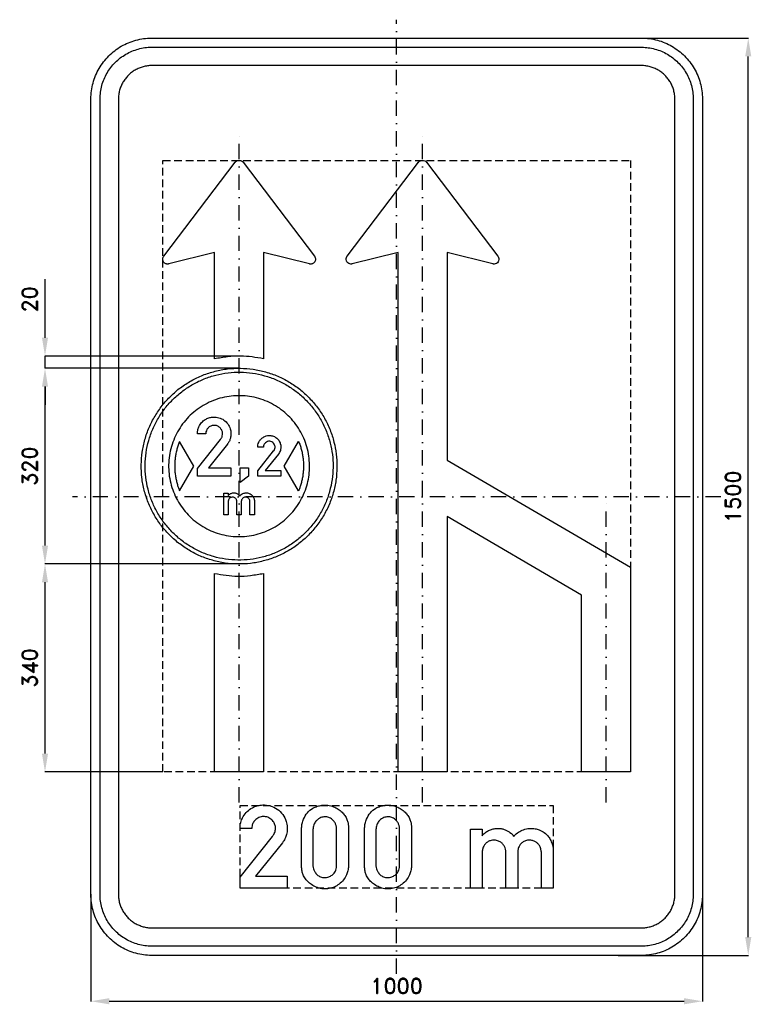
# Model space of a CAD drawing. Header units: millimetres. Extents: x -616 to 580, y -830 to 780.
import ezdxf

# ---------------------------------------------------------------- set-up
doc = ezdxf.new("R2010")
doc.units = ezdxf.units.MM
doc.header["$LTSCALE"] = 5
doc.linetypes.add('ČERCHOVANÁX2', pattern=[2, 1, -0.5, 0, -0.5])
doc.linetypes.add('ČÁRKOVANÁX2', pattern=[1.5, 1, -0.5])
doc.layers.add('Kóty', color=2, linetype='Continuous')
doc.layers.add('Značka', color=7, linetype='Continuous')
doc.styles.get("Standard").update_dxf_attribs({"font": 'romand.shx', "height": 25})
doc.dimstyles.get("Standard").update_dxf_attribs({"dimtxt": 25, "dimasz": 30, "dimexe": 0.18, "dimexo": 0.0625, "dimgap": 12.5, "dimtad": 1, "dimdec": 0, "dimzin": 0, "dimdsep": 46, "dimtxsty": 'Standard', "dimcen": 0.09, "dimadec": 0, "dimazin": 0, "dimtfac": 1, "dimtdec": 0, "dimtofl": 0, "dimtmove": 0, "dimatfit": 3, "dimfxl": 1, "dimtolj": 1, "dimtzin": 0, "dimarcsym": 0})

# ---------------------------------------------------------------- blocks, each defined once
blk = doc.blocks.new('*D0')
at = {"layer": 'Defpoints', "color": 0, "transparency": 16777216}
for p in [(362, 750), (575, 750), (362, -750)]:
    blk.add_point(p, dxfattribs=at)
at = {"layer": 'Kóty', "color": 0, "lineweight": -2, "transparency": 16777216}
for p, q in [((362.1, 750), (575.2, 750)), ((575, -720), (575, 720)), ((362.1, -750), (575.2, -750))]:
    blk.add_line(p, q, dxfattribs=at)
at = {"layer": 'Kóty', "color": 0, "transparency": 16777216}
for points in [[(570, 720), (580, 720), (575, 750)], [(570, -720), (580, -720), (575, -750)]]:
    blk.add_solid(points, dxfattribs=at)
at = {"layer": 'Kóty', "color": 0, "transparency": 16777216, "insert": (550, 0), "char_height": 25, "attachment_point": 5, "rotation": 90}
blk.add_mtext('\\A1;1500', dxfattribs=at)
blk = doc.blocks.new('*D1')
at = {"layer": 'Defpoints', "color": 0, "transparency": 16777216}
for p in [(-500, -650), (500, -650), (500, -825)]:
    blk.add_point(p, dxfattribs=at)
at = {"layer": 'Kóty', "color": 0, "lineweight": -2, "transparency": 16777216}
for p, q in [((-500, -650.0625), (-500, -825.18)), ((500, -650.0625), (500, -825.18)), ((-470, -825), (470, -825))]:
    blk.add_line(p, q, dxfattribs=at)
at = {"layer": 'Kóty', "color": 0, "transparency": 16777216}
for points in [[(-470, -820), (-470, -830), (-500, -825)], [(470, -820), (470, -830), (500, -825)]]:
    blk.add_solid(points, dxfattribs=at)
at = {"layer": 'Kóty', "color": 0, "transparency": 16777216, "insert": (0, -800), "char_height": 25, "attachment_point": 5}
blk.add_mtext('\\A1;1000', dxfattribs=at)
blk = doc.blocks.new('*D2')
at = {"layer": 'Defpoints', "color": 0, "transparency": 16777216}
for p in [(-575, 210), (-258.5, 210), (-256.7, -110)]:
    blk.add_point(p, dxfattribs=at)
at = {"layer": 'Kóty', "color": 0, "lineweight": -2, "transparency": 16777216}
for p, q in [((-258.6, 210), (-575.2, 210)), ((-575, -80), (-575, 180)), ((-256.7, -110), (-575.2, -110))]:
    blk.add_line(p, q, dxfattribs=at)
at = {"layer": 'Kóty', "color": 0, "transparency": 16777216}
for points in [[(-580, 180), (-570, 180), (-575, 210)], [(-580, -80), (-570, -80), (-575, -110)]]:
    blk.add_solid(points, dxfattribs=at)
at = {"layer": 'Kóty', "color": 0, "transparency": 16777216, "insert": (-600, 50), "char_height": 25, "attachment_point": 5, "rotation": 90}
blk.add_mtext('\\A1;320', dxfattribs=at)
blk = doc.blocks.new('*D3')
at = {"layer": 'Defpoints', "color": 0, "transparency": 16777216}
for p in [(-575, 230), (-257.6, 230), (-258.5, 210)]:
    blk.add_point(p, dxfattribs=at)
at = {"layer": 'Kóty', "color": 0, "lineweight": -2, "transparency": 16777216}
for p, q in [((-575, 260), (-575, 355.5)), ((-257.7, 230), (-575.2, 230)), ((-258.6, 210), (-575.2, 210)), ((-575, 180), (-575, 150))]:
    blk.add_line(p, q, dxfattribs=at)
at = {"layer": 'Kóty', "color": 0, "transparency": 16777216}
for points in [[(-580, 260), (-570, 260), (-575, 230)], [(-580, 180), (-570, 180), (-575, 210)]]:
    blk.add_solid(points, dxfattribs=at)
at = {"layer": 'Kóty', "color": 0, "transparency": 16777216, "insert": (-600, 322.7), "char_height": 25, "attachment_point": 5, "rotation": 90}
blk.add_mtext('\\A1;20', dxfattribs=at)
blk = doc.blocks.new('*D4')
at = {"layer": 'Defpoints', "color": 0, "transparency": 16777216}
for p in [(-575, -110), (-256.7, -110), (-382.4, -450)]:
    blk.add_point(p, dxfattribs=at)
at = {"layer": 'Kóty', "color": 0, "lineweight": -2, "transparency": 16777216}
for p, q in [((-256.7, -110), (-575.2, -110)), ((-575, -420), (-575, -140)), ((-382.5, -450), (-575.2, -450))]:
    blk.add_line(p, q, dxfattribs=at)
at = {"layer": 'Kóty', "color": 0, "transparency": 16777216}
for points in [[(-580, -140), (-570, -140), (-575, -110)], [(-580, -420), (-570, -420), (-575, -450)]]:
    blk.add_solid(points, dxfattribs=at)
at = {"layer": 'Kóty', "color": 0, "transparency": 16777216, "insert": (-600, -280), "char_height": 25, "attachment_point": 5, "rotation": 90}
blk.add_mtext('\\A1;340', dxfattribs=at)

msp = doc.modelspace()

# ---------------------------------------------------------------- linework, layer by layer
at = {"layer": 'Kóty'}
for points in [[(-575, 210), (-575, 230)], [(575, -705), (575, -640)]]:
    msp.add_lwpolyline(points, dxfattribs=at)
at = {"layer": 'Značka', "color": 6, "linetype": 'ČERCHOVANÁX2', "ltscale": 5}
for points in [[(0, -780), (0, 780)], [(-257.6, -500), (-257.6, 600)], [(42.4, -500), (42.4, 600)], [(530, 0), (-530, 0)], [(342.4, -500), (342.4, 0)]]:
    msp.add_lwpolyline(points, dxfattribs=at)
at = {"layer": 'Značka', "color": 5}
for points in [[(-400, -750), (-400.4, -750), (-400.8, -750, -0.03218), (-413.7, -749.1, -0.035443), (-426.4, -746.5, -0.036267), (-438.7, -742.3, -0.03442), (-450.2, -736.5, -0.033722), (-461, -729.3, -0.034085), (-470.7, -720.7, -0.034209), (-479.3, -711, -0.034229), (-486.5, -700.2, -0.034044), (-492.3, -688.7, -0.033412), (-496.5, -676.4, -0.034127), (-499.1, -663.7, -0.036745), (-500, -650.8), (-500, -650.4), (-500, -650), (-500, 650), (-500, 650.4), (-500, 650.8, -0.03218), (-499.1, 663.7, -0.035441), (-496.5, 676.4, -0.03627), (-492.3, 688.7, -0.034417), (-486.5, 700.2, -0.033719), (-479.3, 711, -0.034078), (-470.7, 720.7, -0.034208), (-461, 729.3, -0.034227), (-450.2, 736.5, -0.034051), (-438.7, 742.3, -0.033416), (-426.4, 746.5, -0.034129), (-413.7, 749.1, -0.036746), (-400.8, 750), (-400.4, 750), (-400, 750), (400, 750), (400.4, 750), (400.8, 750, -0.032179), (413.7, 749.1, -0.035451), (426.4, 746.5, -0.036282), (438.7, 742.3, -0.034425), (450.2, 736.5, -0.033731), (461, 729.3, -0.034081), (470.7, 720.7, -0.034214), (479.3, 711, -0.034229), (486.5, 700.2, -0.034034), (492.3, 688.6, -0.033411), (496.5, 676.4, -0.034122), (499.1, 663.7, -0.036741), (500, 650.8), (500, 650.4), (500, 650), (500, -650), (500, -650.4), (500, -650.8, -0.032179), (499.1, -663.7, -0.035442), (496.5, -676.4, -0.036264), (492.3, -688.7, -0.034415), (486.5, -700.2, -0.033719), (479.3, -711, -0.034086), (470.7, -720.7, -0.034205), (461, -729.3, -0.03423), (450.2, -736.5, -0.034046), (438.7, -742.3, -0.033413), (426.4, -746.5, -0.034127), (413.7, -749.1, -0.036745), (400.8, -750), (400.4, -750), (400, -750), (-400, -750)], [(-400, -735), (-400.3, -735), (-400.7, -735, -0.03218), (-411.6, -734.2, -0.035443), (-422.4, -732, -0.036267), (-432.9, -728.5, -0.03442), (-442.7, -723.5, -0.033721), (-451.9, -717.4, -0.034085), (-460.1, -710.1, -0.034209), (-467.4, -701.9, -0.034229), (-473.5, -692.7, -0.034045), (-478.4, -682.9, -0.033412), (-482, -672.4, -0.034127), (-484.3, -661.6, -0.036745), (-485, -650.7), (-485, -650.3), (-485, -650), (-485, 650), (-485, 650.3), (-485, 650.7, -0.032181), (-484.2, 661.6, -0.035444), (-482, 672.4, -0.036267), (-478.5, 682.9, -0.034419), (-473.5, 692.7, -0.033711), (-467.4, 701.9, -0.034078), (-460.1, 710.1, -0.034195), (-451.9, 717.4, -0.034219), (-442.7, 723.5, -0.034051), (-432.9, 728.4, -0.033409), (-422.4, 732, -0.034121), (-411.6, 734.3, -0.036745), (-400.7, 735), (-400.3, 735), (-400, 735), (400, 735), (400.3, 735), (400.7, 735, -0.032174), (411.6, 734.2, -0.03544), (422.4, 732, -0.036261), (432.9, 728.5, -0.03443), (442.7, 723.5, -0.033731), (451.9, 717.4, -0.03408), (460.1, 710.1, -0.034212), (467.4, 701.9, -0.03423), (473.5, 692.7, -0.034037), (478.4, 682.9, -0.033418), (482, 672.4, -0.034127), (484.3, 661.6, -0.036751), (485, 650.7), (485, 650.3), (485, 650), (485, -650), (485, -650.3), (485, -650.7, -0.032185), (484.2, -661.6, -0.03545), (482, -672.4, -0.036271), (478.5, -682.9, -0.034419), (473.5, -692.7, -0.033715), (467.4, -701.9, -0.034083), (460.1, -710.1, -0.034209), (451.9, -717.4, -0.034231), (442.7, -723.5, -0.034042), (432.9, -728.4, -0.033411), (422.4, -732, -0.034127), (411.6, -734.3, -0.036745), (400.7, -735), (400.3, -735), (400, -735), (-400, -735)], [(-400, -705), (400, -705), (400.2, -705), (400.4, -705, 0.03218), (407.5, -704.5, 0.035442), (414.5, -703.1, 0.036265), (421.3, -700.8, 0.034422), (427.6, -697.6, 0.033717), (433.6, -693.6, 0.034088), (438.9, -688.9, 0.034212), (443.6, -683.6, 0.034229), (447.6, -677.6, 0.034042), (450.7, -671.3, 0.033412), (453.1, -664.5, 0.034125), (454.5, -657.5, 0.036743), (455, -650.4), (455, -650.2), (455, -650), (455, 650), (455, 650.2), (455, 650.4, 0.032187), (454.5, 657.5, 0.035442), (453.1, 664.5, 0.036278), (450.8, 671.3, 0.034421), (447.6, 677.6, 0.033718), (443.6, 683.5, 0.034078), (438.9, 688.9, 0.034199), (433.6, 693.6, 0.034236), (427.6, 697.6, 0.03403), (421.3, 700.8, 0.033395), (414.5, 703, 0.034109), (407.5, 704.5, 0.036744), (400.4, 705), (400.2, 705), (400, 705), (-400, 705), (-400.2, 705), (-400.4, 705, 0.032171), (-407.5, 704.5, 0.035429), (-414.5, 703, 0.036266), (-421.3, 700.8, 0.034431), (-427.6, 697.6, 0.033735), (-433.6, 693.6, 0.034079), (-438.9, 688.9, 0.034224), (-443.6, 683.5, 0.034235), (-447.6, 677.6, 0.03404), (-450.7, 671.3, 0.033409), (-453.1, 664.5, 0.034125), (-454.5, 657.5, 0.036745), (-455, 650.4), (-455, 650.2), (-455, 650), (-455, -650), (-455, -650.2), (-455, -650.4, 0.03218), (-454.5, -657.5, 0.035443), (-453.1, -664.5, 0.036267), (-450.8, -671.3, 0.034421), (-447.6, -677.6, 0.033721), (-443.6, -683.6, 0.034084), (-438.9, -688.9, 0.034208), (-433.6, -693.6, 0.03423), (-427.6, -697.6, 0.034044), (-421.3, -700.7, 0.033412), (-414.5, -703.1, 0.034127), (-407.5, -704.5, 0.036745), (-400.4, -705), (-400.2, -705), (-400, -705)], [(-297.6, 225.4), (-297.6, 375.2), (-297.6, 399.2), (-372.6, 380.7), (-373, 380.6, -0.009833), (-373.3, 380.5, -0.052614), (-374.9, 380.4, -0.052733), (-376.5, 380.7, -0.065466), (-378.3, 381.4, -0.065391), (-379.9, 382.5, -0.06536), (-381.2, 384, -0.065197), (-382, 385.8, -0.064879), (-382.5, 387.7, -0.063615), (-382.4, 389.7, -0.052648), (-382, 391.2, -0.057348), (-381.3, 392.6), (-381.1, 392.9), (-380.9, 393.3), (-264, 546.8), (-263.7, 547.1), (-263.5, 547.4, -0.049034), (-262.4, 548.4, -0.049193), (-261.2, 549.2, -0.061108), (-259.4, 549.8, -0.061404), (-257.6, 550, -0.061039), (-255.8, 549.8, -0.059442), (-254, 549.2, -0.049144), (-252.8, 548.4, -0.053584), (-251.7, 547.4), (-251.5, 547.1), (-251.2, 546.8), (-134.3, 393.3), (-134.1, 392.9), (-133.9, 392.6, -0.052568), (-133.2, 391.2, -0.0526), (-132.8, 389.7, -0.065439), (-132.7, 387.7, -0.065403), (-133.2, 385.8, -0.065278), (-134, 384, -0.065205), (-135.3, 382.5, -0.064816), (-136.9, 381.4, -0.06369), (-138.7, 380.7, -0.052705), (-140.3, 380.4, -0.057454), (-141.9, 380.5), (-142.3, 380.6), (-142.6, 380.7), (-217.6, 399.2), (-217.6, 375.2), (-217.6, 225.5, 0.009797), (-236.4, 228.5, 0.029936), (-255.2, 230, 0.033668), (-276.4, 228.7, 0.010997), (-297.6, 225.4)], [(382.4, -450), (302.4, -450), (302.4, -161), (82.4, -32.6), (82.4, -450), (2.4, -450), (2.4, 375.2), (2.4, 399.2), (-72.6, 380.7), (-73, 380.6), (-73.3, 380.5), (-74.9, 380.4), (-76.5, 380.7), (-78.3, 381.4), (-79.9, 382.5), (-81.2, 384), (-82, 385.8), (-82.5, 387.7), (-82.4, 389.7), (-82, 391.2), (-81.3, 392.6), (-81.1, 392.9), (-80.9, 393.3), (36, 546.8), (36.3, 547.1), (36.5, 547.4), (37.6, 548.4), (38.8, 549.2), (40.6, 549.8), (42.4, 550, -0.06102), (44.2, 549.8), (45.9, 549.2), (47.2, 548.4), (48.3, 547.4), (48.5, 547.1), (48.8, 546.8), (165.6, 393.3), (165.9, 392.9), (166.1, 392.6), (166.8, 391.2), (167.2, 389.7), (167.3, 387.7), (166.8, 385.8), (166, 384), (164.7, 382.5), (163.1, 381.4), (161.3, 380.7), (159.7, 380.4, -0.057454), (158.1, 380.5), (157.7, 380.6), (157.4, 380.7), (82.4, 399.2), (82.4, 375.2), (82.4, 60), (382.4, -115), (382.4, -450)], [(-97.6, 50), (-97.6, 49), (-97.6, 47.9, -0.032168), (-99.2, 27, -0.035727), (-103.6, 6.6, -0.036661), (-110.5, -13.2, -0.034754), (-120.1, -31.8, -0.034044), (-131.9, -49.1, -0.034452), (-146, -64.6, -0.034555), (-161.8, -78.3, -0.034428), (-179.4, -89.6, -0.034389), (-198.3, -98.7, -0.034417), (-218.2, -105.1, -0.034422), (-238.8, -109, -0.034418), (-259.7, -110, -0.034419), (-280.6, -108.4, -0.034414), (-301, -104, -0.034417), (-320.8, -97.1, -0.034422), (-339.4, -87.5, -0.034424), (-356.7, -75.7, -0.034417), (-372.2, -61.6, -0.034419), (-385.9, -45.8, -0.034419), (-397.2, -28.2, -0.034421), (-406.3, -9.3, -0.034419), (-412.7, 10.6, -0.034417), (-416.6, 31.2, -0.034416), (-417.6, 52.1, -0.034416), (-416, 73, -0.034412), (-411.6, 93.4, -0.034416), (-404.7, 113.2, -0.034417), (-395.1, 131.8, -0.034415), (-383.3, 149.1, -0.034417), (-369.2, 164.6, -0.03442), (-353.4, 178.3, -0.034415), (-335.8, 189.6, -0.034419), (-316.9, 198.7, -0.034414), (-297, 205.1, -0.034414), (-276.4, 209, -0.034419), (-255.5, 210, -0.034416), (-234.6, 208.4, -0.034418), (-214.2, 204, -0.034417), (-194.4, 197.1, -0.034414), (-175.8, 187.5, -0.034418), (-158.5, 175.7, -0.034411), (-143, 161.6, -0.034409), (-129.3, 145.8, -0.034487), (-118, 128.2, -0.034422), (-108.9, 109.3, -0.034079), (-102.5, 89.4, -0.032791), (-98.7, 69.8, -0.034269), (-97.6, 50)], [(-325.8, 33.4), (-325.8, 46.2), (-288.2, 93.6, 0.004071), (-287.7, 94.3, 0.012139), (-287.1, 95, 0.08299), (-285.1, 99.3, 0.094408), (-284.7, 104, 0.092134), (-285.6, 108.2, 0.08404), (-288.1, 111.9, 0.098137), (-292.3, 115.3, 0.106051), (-297.5, 116.6, 0.106168), (-302.8, 116, 0.099954), (-307.4, 113.3, 0.083722), (-310.2, 109.9, 0.091648), (-311.8, 105.9, 0.026146), (-312, 104.4, 0.008682), (-312.1, 102.9), (-325.8, 102.9, -0.003377), (-325.8, 104.2, -0.010131), (-325.7, 105.5, -0.059422), (-324.6, 111.3, -0.058235), (-322.1, 116.7, -0.072151), (-317.6, 122.6, -0.072222), (-311.5, 127, -0.061479), (-305.7, 129.4, -0.059941), (-299.5, 130.3, -0.083063), (-290.6, 129.2, -0.087047), (-282.5, 125.3, -0.087765), (-276.1, 119.1, -0.087799), (-272.1, 111.1, -0.068484), (-270.9, 104.2, -0.062422), (-271.5, 97.3, -0.05069), (-273, 92.1, -0.061844), (-275.6, 87.5, -0.008353), (-276.1, 86.8, -0.002783), (-276.6, 86.1), (-307.9, 47.1), (-270.9, 47.1), (-270.9, 33.4), (-325.8, 33.4)], [(-227.1, 33.4), (-227.1, 42.2), (-201.2, 74.8, 0.004071), (-200.9, 75.2, 0.012139), (-200.5, 75.7, 0.08299), (-199.1, 78.7, 0.094408), (-198.8, 81.9, 0.092134), (-199.5, 84.8, 0.08404), (-201.1, 87.4, 0.098137), (-204.1, 89.7, 0.106051), (-207.6, 90.6, 0.106168), (-211.2, 90.2, 0.099954), (-214.4, 88.3, 0.083722), (-216.4, 86, 0.091648), (-217.5, 83.2, 0.026146), (-217.6, 82.2, 0.008682), (-217.7, 81.2), (-227.1, 81.2, -0.003377), (-227.1, 82.1, -0.010131), (-227, 83, -0.059422), (-226.3, 86.9, -0.058235), (-224.6, 90.7, -0.072151), (-221.4, 94.7, -0.072222), (-217.3, 97.7, -0.061479), (-213.3, 99.4, -0.059941), (-209, 100, -0.083063), (-202.9, 99.3, -0.087047), (-197.3, 96.6, -0.087765), (-192.9, 92.3, -0.087799), (-190.2, 86.8, -0.068484), (-189.3, 82.1, -0.062422), (-189.7, 77.3, -0.05069), (-190.8, 73.8, -0.061844), (-192.6, 70.6, -0.008353), (-192.9, 70.1, -0.002783), (-193.3, 69.6), (-214.8, 42.8), (-189.4, 42.8), (-189.4, 33.4), (-227.1, 33.4)], [(-354.9, 9.7), (-331.5, 50), (-354.9, 90.3), (-354.9, 90.3), (-355, 90.2), (-355.1, 89.9), (-355.2, 89.7), (-355.3, 89.4), (-355.4, 89, 0.008441), (-356.7, 85.8, 0.010131), (-357.8, 82.5, 0.009595), (-358.8, 79.2, 0.006815), (-359.6, 75.9, 0.006632), (-360.5, 72.6, 0.009046), (-361.2, 69.2, 0.009795), (-361.7, 65.8, 0.008885), (-362.2, 62.4, 0.008869), (-362.6, 59, 0.009745), (-362.8, 55.5, 0.009043), (-362.9, 52.1, 0.006757), (-362.9, 48.6, 0.006755), (-362.8, 45.2, 0.009039), (-362.6, 41.7, 0.009746), (-362.3, 38.3, 0.008884), (-361.8, 34.9, 0.00889), (-361.3, 31.5, 0.009763), (-360.6, 28.1, 0.009034), (-359.8, 24.8, 0.006697), (-358.9, 21.4, 0.005982), (-358.1, 18.4, 0.007979), (-357.1, 15.5, 0.007189), (-356.3, 13.1, 0.007211), (-355.4, 10.8), (-355.1, 10.3), (-354.9, 9.7)], [(-160.3, 9.7), (-183.7, 50), (-160.3, 90.3), (-160.3, 90.3), (-160.2, 90.2), (-160.1, 89.9), (-160, 89.7), (-159.9, 89.4), (-159.8, 89, -0.008441), (-158.5, 85.8, -0.010131), (-157.4, 82.5, -0.009595), (-156.4, 79.2, -0.006815), (-155.6, 75.9, -0.006632), (-154.7, 72.6, -0.009046), (-154, 69.2, -0.009795), (-153.5, 65.8, -0.008885), (-153, 62.4, -0.008869), (-152.6, 59, -0.009745), (-152.4, 55.5, -0.009043), (-152.3, 52.1, -0.006757), (-152.3, 48.6, -0.006755), (-152.4, 45.2, -0.009039), (-152.6, 41.7, -0.009746), (-152.9, 38.3, -0.008884), (-153.4, 34.9, -0.00889), (-153.9, 31.5, -0.009763), (-154.6, 28.1, -0.009034), (-155.4, 24.8, -0.006697), (-156.3, 21.4, -0.005982), (-157.1, 18.4, -0.007979), (-158.1, 15.5, -0.007189), (-158.9, 13.1, -0.007211), (-159.8, 10.8), (-160.1, 10.3), (-160.3, 9.7)], [(-282.6, -29.7), (-282.6, 5.9), (-275.4, 5.9), (-275.4, 1.9, -0.003192), (-275, 2.3, -0.009567), (-274.6, 2.8, -0.0538), (-272.7, 4.4, -0.054629), (-270.4, 5.5, -0.049773), (-268.3, 6.1, -0.049909), (-266.1, 6.3, -0.044596), (-264.1, 6.2, -0.045347), (-262.2, 5.7, -0.041532), (-260.4, 4.9, -0.034771), (-258.8, 3.8, -0.023454), (-257.9, 3.1, -0.033511), (-257.1, 2.3, -0.015001), (-256.7, 1.9), (-256.3, 1.4, -0.003807), (-255.9, 1.9, -0.011411), (-255.5, 2.4, -0.072056), (-252.8, 4.5, -0.066461), (-249.7, 5.8, -0.035519), (-247.9, 6.2, -0.035837), (-246.1, 6.3, -0.050519), (-243.6, 6.1, -0.049652), (-241.1, 5.4, -0.068284), (-238, 3.7, -0.073295), (-235.5, 1.3, -0.056851), (-234, -1.1, -0.048832), (-233.1, -3.7, -0.019163), (-232.8, -4.6, -0.025008), (-232.7, -5.6, -0.009364), (-232.6, -6), (-232.6, -6.5), (-232.6, -29.7), (-239.8, -29.7), (-239.8, -7.9), (-239.8, -7.6), (-239.8, -7.4, 0.050214), (-240, -6, 0.050892), (-240.5, -4.8, 0.067722), (-241.5, -3.3, 0.066947), (-242.8, -2.1, 0.073523), (-244.6, -1.1, 0.074318), (-246.6, -0.8, 0.080744), (-248.8, -1, 0.08067), (-250.8, -1.9, 0.070504), (-252.2, -3.1, 0.07539), (-253.2, -4.6, 0.050747), (-253.7, -5.9, 0.032977), (-254, -7.2), (-254, -7.4), (-254, -7.6), (-254, -29.7), (-261.2, -29.7), (-261.2, -7.8), (-261.2, -7.5, 0.009724), (-261.2, -7.2, 0.073755), (-261.6, -5.4, 0.069017), (-262.5, -3.8, 0.074723), (-263.9, -2.3, 0.073776), (-265.6, -1.3, 0.089058), (-268.1, -0.8, 0.093654), (-270.6, -1.1, 0.073311), (-272.3, -1.9, 0.071137), (-273.7, -3.2, 0.077006), (-274.8, -4.9, 0.077985), (-275.4, -7, 0.008047), (-275.4, -7.2), (-275.4, -7.5), (-275.4, -29.7), (-282.6, -29.7)], [(-297.6, -125.5, 0.009805), (-278.8, -128.5, 0.02994), (-260, -130, 0.033665), (-238.8, -128.7, 0.010996), (-217.6, -125.4), (-217.6, -450), (-297.6, -450), (-297.6, -125.5)], [(-256, -640), (-256, -622), (-203.2, -555.5), (-202.4, -554.5), (-201.7, -553.5, 0.082979), (-198.8, -547.5, 0.094398), (-198.2, -540.9, 0.092153), (-199.6, -534.9, 0.084026), (-203, -529.7, 0.098147), (-209, -525, 0.106049), (-216.2, -523.1, 0.106166), (-223.6, -524, 0.099953), (-230.1, -527.8, 0.083728), (-234.2, -532.5, 0.091654), (-236.3, -538.2), (-236.6, -540.2), (-236.8, -542.3), (-256, -542.3), (-256, -540.5), (-255.9, -538.7, -0.059423), (-254.3, -530.6, -0.058226), (-250.8, -523, -0.072148), (-244.4, -514.7, -0.07222), (-235.9, -508.6, -0.061481), (-227.8, -505.3, -0.059942), (-219, -504, -0.083062), (-206.6, -505.4, -0.087044), (-195.2, -510.9, -0.08776), (-186.2, -519.7, -0.087787), (-180.6, -530.9, -0.068479), (-178.9, -540.5, -0.062417), (-179.7, -550.3, -0.05069), (-181.8, -557.5, -0.06184), (-185.5, -564), (-186.2, -565), (-186.9, -566), (-230.8, -620.7), (-179, -620.7), (-179, -640), (-256, -640)], [(-155.3, -544.1), (-155.3, -542.9), (-155.3, -541.7, -0.049027), (-154.5, -534.3, -0.049993), (-152.1, -527.2, -0.079542), (-145.9, -517, -0.089097), (-136.8, -509.4, -0.059795), (-129.8, -506.2, -0.052021), (-122.3, -504.6, -0.062017), (-112.5, -504.6, -0.0645), (-103, -507, -0.055438), (-95.6, -510.7, -0.055487), (-89.2, -515.9, -0.051106), (-84.6, -521.5, -0.054889), (-81.2, -528, -0.045257), (-79.5, -533.5, -0.045992), (-78.8, -539.3), (-78.7, -541.3), (-78.8, -543.3), (-78.8, -602.1), (-78.8, -603.3), (-78.8, -604.5, -0.051778), (-79.7, -611.5, -0.049691), (-82, -618.2, -0.066797), (-87, -626.7, -0.065912), (-94.1, -633.5, -0.061103), (-101.7, -638.2, -0.064144), (-110.2, -640.8, -0.069662), (-120, -641.3, -0.06745), (-129.6, -639.2, -0.056816), (-137.3, -635.5, -0.049603), (-144.1, -630.3, -0.048062), (-149.2, -624.8, -0.065902), (-152.9, -618.2, -0.054756), (-154.7, -612.3, -0.042369), (-155.3, -606.2), (-155.4, -604.1), (-155.3, -602.1), (-155.3, -544.1)], [(-52.3, -544.1), (-52.3, -542.9), (-52.3, -541.7, -0.049027), (-51.5, -534.3, -0.049993), (-49.1, -527.2, -0.079542), (-42.9, -517, -0.089097), (-33.8, -509.4, -0.059795), (-26.8, -506.2, -0.052021), (-19.3, -504.6, -0.062017), (-9.5, -504.6, -0.0645), (0, -507, -0.055438), (7.4, -510.7, -0.055487), (13.8, -515.9, -0.051106), (18.4, -521.5, -0.054889), (21.8, -528, -0.045257), (23.5, -533.5, -0.045992), (24.2, -539.3), (24.3, -541.3), (24.2, -543.3), (24.2, -602.1), (24.2, -603.3), (24.2, -604.5, -0.051778), (23.3, -611.5, -0.049691), (21, -618.2, -0.066797), (16, -626.7, -0.065912), (8.9, -633.5, -0.061103), (1.3, -638.2, -0.064144), (-7.2, -640.8, -0.069662), (-17, -641.3, -0.06745), (-26.5, -639.2, -0.056816), (-34.2, -635.5, -0.049603), (-41.1, -630.3, -0.048062), (-46.2, -624.8, -0.065902), (-49.9, -618.2, -0.054756), (-51.7, -612.3, -0.042369), (-52.3, -606.2), (-52.4, -604.1), (-52.3, -602.1), (-52.3, -544.1)], [(-136.8, -544.1), (-136.8, -602.1), (-136.8, -602.9), (-136.8, -603.7, 0.073896), (-135.9, -608.7, 0.059534), (-133.6, -613.4, 0.07072), (-129.8, -618.2, 0.094586), (-124.7, -621.5, 0.108402), (-118, -622.8, 0.087552), (-111, -621.5, 0.078152), (-105.5, -618.6, 0.08816), (-101.3, -614.2, 0.061776), (-99.4, -610.5, 0.061171), (-98.4, -606.5), (-98.2, -604.3), (-98.1, -602.1), (-98.1, -544.1), (-98.2, -542.2), (-98.5, -540.3, 0.058339), (-99.7, -535.5, 0.06472), (-102.1, -531.2, 0.088089), (-106.7, -526.6, 0.097889), (-112.6, -523.9, 0.099846), (-119.2, -523.5, 0.088265), (-125.5, -525.5, 0.074164), (-130.2, -528.7, 0.0757), (-133.7, -533.1, 0.0526), (-135.4, -536.7, 0.046116), (-136.4, -540.6), (-136.6, -542.4), (-136.8, -544.1)], [(-33.8, -544.1), (-33.8, -602.1), (-33.8, -602.9), (-33.8, -603.7, 0.073896), (-32.8, -608.7, 0.059534), (-30.6, -613.4, 0.07072), (-26.8, -618.2, 0.094586), (-21.7, -621.5, 0.108402), (-15, -622.8, 0.087552), (-8, -621.5, 0.078152), (-2.5, -618.6, 0.08816), (1.7, -614.2, 0.061776), (3.6, -610.5, 0.061171), (4.7, -606.5), (4.8, -604.3), (4.9, -602.1), (4.9, -544.1), (4.8, -542.2), (4.5, -540.3, 0.058339), (3.3, -535.5, 0.06472), (0.9, -531.2, 0.088089), (-3.7, -526.6, 0.097889), (-9.6, -523.9, 0.099846), (-16.2, -523.5, 0.088265), (-22.5, -525.5, 0.074164), (-27.2, -528.7, 0.0757), (-30.7, -533.1, 0.0526), (-32.4, -536.7, 0.046116), (-33.4, -540.6), (-33.6, -542.4), (-33.8, -544.1)], [(120.7, -640), (120.7, -543.5), (140, -543.5), (140, -554.3), (141.1, -553.1), (142.2, -551.9, -0.053826), (147.4, -547.6, -0.054636), (153.5, -544.6, -0.049778), (159.4, -542.8, -0.049905), (165.4, -542.3, -0.044599), (170.8, -542.7, -0.045344), (176, -544.1, -0.041534), (180.8, -546.2, -0.034755), (185.2, -549), (187.6, -550.9), (189.8, -553.1), (190.8, -554.3), (191.8, -555.6), (192.9, -554.2), (194.1, -552.9, -0.072075), (201.3, -547.3, -0.066457), (209.9, -543.8, -0.03551), (214.6, -542.7, -0.035838), (219.4, -542.3, -0.05052), (226.3, -542.9, -0.04966), (233, -544.8, -0.06829), (241.4, -549.3, -0.073302), (248.2, -556, -0.056844), (252.2, -562.4, -0.048865), (254.8, -569.4), (255.5, -572), (255.9, -574.6), (256, -575.8), (256, -577), (256, -640), (236.7, -640), (236.7, -580.9), (236.6, -580.2), (236.6, -579.4), (236, -575.8), (234.7, -572.4, 0.067689), (232, -568.3, 0.066944), (228.3, -565, 0.073553), (223.5, -562.6, 0.074316), (218.2, -561.6, 0.080741), (212.3, -562.2, 0.08066), (206.9, -564.6, 0.070507), (203, -567.8, 0.075361), (200.2, -571.9, 0.050741), (198.9, -575.4), (198.2, -579.1), (198.1, -579.6), (198, -580.1), (198, -640), (178.7, -640), (178.7, -580.5), (178.7, -579.7), (178.6, -578.9, 0.073777), (177.5, -574.1, 0.069026), (175, -569.7, 0.074719), (171.3, -565.8, 0.073774), (166.6, -563.1, 0.089056), (159.9, -561.6, 0.093657), (153.2, -562.5, 0.073326), (148.6, -564.7, 0.071143), (144.8, -568, 0.077005), (141.7, -572.8, 0.077991), (140.2, -578.3), (140.1, -579.1), (140, -579.8), (140, -640), (120.7, -640)]]:
    msp.add_lwpolyline(points, format="xyb", dxfattribs=at)
at = {"layer": 'Značka', "color": 6, "linetype": 'ČÁRKOVANÁX2', "ltscale": 2.5}
for points in [[(-382.4, -450), (-382.4, 550), (382.4, 550), (382.4, -450), (-382.4, -450)], [(-256, -640), (-256, -505), (256, -505), (256, -640), (-256, -640)]]:
    msp.add_lwpolyline(points, dxfattribs=at)
at = {"layer": 'Značka', "color": 1}
for points in [[(-104, 50), (-104, 49), (-104, 48, -0.03217), (-105.5, 28, -0.035725), (-109.8, 8.3, -0.036662), (-116.4, -10.7, -0.03475), (-125.6, -28.5, -0.034042), (-136.9, -45.1, -0.034455), (-150.4, -60, -0.034563), (-165.7, -73.1, -0.034427), (-182.5, -84, -0.034388), (-200.7, -92.7, -0.034416), (-219.8, -98.9, -0.034423), (-239.5, -102.6, -0.034417), (-259.6, -103.6, -0.034413), (-279.7, -102.1, -0.034417), (-299.3, -97.8, -0.034417), (-318.3, -91.2, -0.034416), (-336.1, -82, -0.034411), (-352.7, -70.7, -0.034417), (-367.6, -57.2, -0.034415), (-380.7, -41.9, -0.034412), (-391.6, -25.1, -0.034426), (-400.3, -6.9, -0.034422), (-406.5, 12.2, -0.034412), (-410.2, 31.9, -0.034409), (-411.2, 52, -0.034419), (-409.7, 72, -0.034417), (-405.4, 91.7, -0.034414), (-398.8, 110.7, -0.034418), (-389.6, 128.5, -0.034415), (-378.3, 145.1, -0.034417), (-364.8, 160, -0.034411), (-349.5, 173.1, -0.034413), (-332.7, 184, -0.034415), (-314.5, 192.7, -0.034416), (-295.4, 198.9, -0.034422), (-275.7, 202.6, -0.034418), (-255.6, 203.6, -0.034416), (-235.6, 202.1, -0.034417), (-215.9, 197.8, -0.034418), (-196.9, 191.2, -0.034422), (-179.1, 182, -0.034415), (-162.5, 170.7, -0.034406), (-147.6, 157.2, -0.034413), (-134.5, 141.9, -0.034491), (-123.6, 125.1, -0.034417), (-114.9, 106.9, -0.034078), (-108.7, 87.8, -0.032787), (-105.1, 69, -0.034263), (-104, 50)], [(-142.4, 50), (-142.4, 50.8), (-142.4, 51.5, 0.03217), (-143.6, 66.5, 0.03572), (-146.7, 81.3, 0.036666), (-151.7, 95.5, 0.034761), (-158.6, 108.9, 0.034046), (-167.1, 121.3, 0.034455), (-177.2, 132.5, 0.034567), (-188.6, 142.3, 0.03443), (-201.3, 150.5, 0.034396), (-214.9, 157, 0.034423), (-229.2, 161.7, 0.034424), (-244.1, 164.5, 0.034419), (-259.1, 165.2, 0.034417), (-274.1, 164.1, 0.034416), (-288.9, 160.9, 0.034416), (-303.1, 155.9, 0.034424), (-316.5, 149, 0.034418), (-329, 140.5, 0.034414), (-340.1, 130.4, 0.034415), (-349.9, 119, 0.03442), (-358.1, 106.3, 0.034409), (-364.6, 92.7, 0.034418), (-369.3, 78.4, 0.034423), (-372.1, 63.5, 0.034419), (-372.8, 48.5, 0.034421), (-371.7, 33.5, 0.034413), (-368.5, 18.7, 0.034422), (-363.5, 4.5, 0.034421), (-356.6, -8.9, 0.034411), (-348.1, -21.4, 0.03442), (-338, -32.5, 0.034412), (-326.6, -42.3, 0.034414), (-313.9, -50.5, 0.034415), (-300.3, -57, 0.034419), (-286, -61.7, 0.034416), (-271.1, -64.5, 0.034415), (-256.1, -65.2, 0.034416), (-241.1, -64.1, 0.034426), (-226.3, -60.9, 0.034417), (-212.1, -55.9, 0.034414), (-198.7, -49, 0.034424), (-186.3, -40.5, 0.034408), (-175.1, -30.4, 0.034411), (-165.3, -19, 0.034487), (-157.1, -6.3, 0.034412), (-150.6, 7.3, 0.034071), (-145.9, 21.6, 0.032781), (-143.2, 35.7, 0.034272), (-142.4, 50)]]:
    msp.add_lwpolyline(points, format="xyb", dxfattribs=at)
at = {"layer": 'Značka', "color": 5}
msp.add_lwpolyline([(-255.9, 23), (-255.9, 47.2), (-242.1, 47.2), (-242.1, 33.4), (-255.9, 23)], dxfattribs=at)

# ---------------------------------------------------------------- dimensions: what is measured, and where the dimension line sits
at = {"layer": 'Kóty'}
for base, p1, p2, picture, middle in [((575, 750), (362, -750), (362, 750), '*D0', (550, 0)), ((-575, 230), (-258.5, 210), (-257.6, 230), '*D3', (-600, 322.7)), ((-575, 210), (-256.7, -110), (-258.5, 210), '*D2', (-600, 50)), ((-575, -110), (-382.4, -450), (-256.7, -110), '*D4', (-600, -280))]:
    dim = msp.add_linear_dim(base=base, p1=p1, p2=p2, angle=90, dimstyle='Standard', dxfattribs=at)
    dim.commit()
    dim.dimension.update_dxf_attribs({"geometry": picture, "text_midpoint": middle})
dim = msp.add_linear_dim(base=(500, -825), p1=(-500, -650), p2=(500, -650), dimstyle='Standard', dxfattribs=at)
dim.commit()
dim.dimension.update_dxf_attribs({"geometry": '*D1', "text_midpoint": (0, -800)})

doc.saveas('drawing.dxf')
